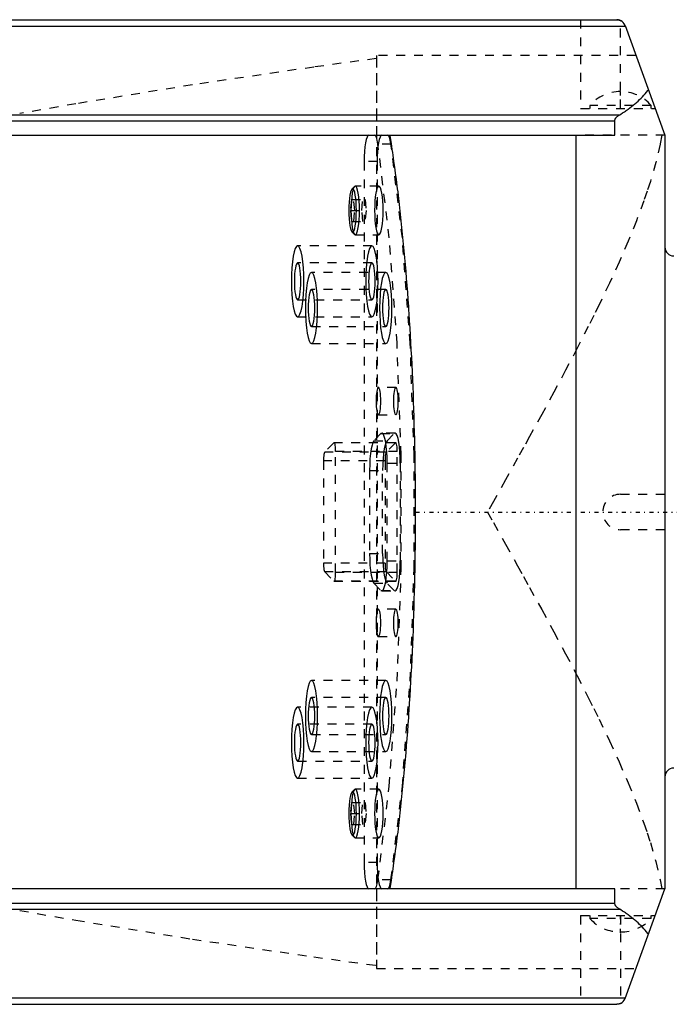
# Model space of a CAD drawing. Extents: x -565 to 345, y -109 to 109.
# Tile 3 of 19: x -387 to -314, y -56 to 56. Entities that reach past the tile are written whole.
import ezdxf

# ---------------------------------------------------------------- set-up
doc = ezdxf.new("R2010")
doc.units = 0
doc.linetypes.add('CENTER', pattern=[1.5, 0.45, -0.5, 0.05, -0.5])
doc.linetypes.add('DASHED', pattern=[2, 1, -1])
for name, color, linetype in [('AM_0', 7, 'CONTINUOUS'), ('AM_3', 7, 'DASHED'), ('AM_7', 7, 'CENTER')]:
    doc.layers.add(name, color=color, linetype=linetype)

msp = doc.modelspace()

# ---------------------------------------------------------------- linework, layer by layer
at = {"layer": 'AM_0', "color": 7, "linetype": 'CONTINUOUS'}
for p, q in [((-416.72, 54.78), (-318.97, 54.78)), ((-415.47, 55.5), (-319.93, 55.5)), ((-318.99, 54.84), (-314.5, 42.5)), ((-426.12, 44.79), (-319.59, 44.79)), ((-425.51, 44.09), (-320.14, 44.09)), ((-320.14, 42.5), (-320.14, 44.09)), ((-425.51, 42.5), (-320.14, 42.5)), ((-324.5, -42.5), (-324.5, 42.5)), ((-314.5, 42.5), (-314.5, -42.5)), ((-320.14, -42.5), (-425.51, -42.5)), ((-320.14, -44.09), (-320.14, -42.5)), ((-318.99, -54.84), (-314.5, -42.5)), ((-425.51, -44.09), (-320.14, -44.09)), ((-426.12, -44.79), (-319.59, -44.79)), ((-416.72, -54.78), (-318.97, -54.78)), ((-415.47, -55.5), (-319.93, -55.5))]:
    msp.add_line(p, q, dxfattribs=at)
for points in [[(-318.99, 54.84, 0), (-319.01, 54.88, 0), (-319.04, 54.95, 0), (-319.07, 55.01, 0), (-319.09, 55.04, 0), (-319.11, 55.07, 0), (-319.15, 55.13, 0), (-319.2, 55.18, 0), (-319.25, 55.23, 0), (-319.3, 55.28, 0), (-319.36, 55.32, 0), (-319.38, 55.34, 0), (-319.41, 55.35, 0), (-319.47, 55.39, 0), (-319.53, 55.42, 0), (-319.59, 55.44, 0), (-319.66, 55.46, 0), (-319.72, 55.48, 0), (-319.75, 55.48, 0), (-319.78, 55.49, 0), (-319.84, 55.5, 0), (-319.9, 55.5, 0), (-319.93, 55.5, 0)], [(-319.93, 55.5, 0), (-319.92, 55.5, 0), (-319.9, 55.5, 0), (-319.87, 55.5, 0), (-319.86, 55.5, 0), (-319.85, 55.5, 0), (-319.82, 55.49, 0), (-319.8, 55.49, 0), (-319.77, 55.49, 0), (-319.75, 55.48, 0), (-319.73, 55.48, 0), (-319.71, 55.48, 0), (-319.7, 55.47, 0), (-319.68, 55.47, 0), (-319.65, 55.46, 0), (-319.63, 55.45, 0), (-319.6, 55.45, 0), (-319.58, 55.44, 0), (-319.57, 55.43, 0), (-319.56, 55.43, 0), (-319.53, 55.42, 0), (-319.51, 55.41, 0), (-319.5, 55.4, 0)], [(-319.59, 44.79, 0), (-319.48, 44.85, 0), (-319.27, 44.99, 0), (-319.06, 45.12, 0), (-318.95, 45.19, 0), (-318.85, 45.26, 0), (-318.64, 45.4, 0), (-318.45, 45.55, 0), (-318.25, 45.7, 0), (-318.06, 45.85, 0), (-317.87, 46.01, 0), (-317.78, 46.09, 0), (-317.69, 46.16, 0), (-317.52, 46.33, 0), (-317.35, 46.49, 0), (-317.18, 46.65, 0), (-317.02, 46.82, 0), (-316.86, 46.99, 0), (-316.78, 47.07, 0), (-316.71, 47.16, 0), (-316.56, 47.33, 0), (-316.42, 47.5, 0), (-316.35, 47.59, 0)], [(-320.14, 44.09, 0), (-320.14, 44.1, 0), (-320.14, 44.1, 0), (-320.14, 44.11, 0), (-320.14, 44.12, 0), (-320.14, 44.12, 0), (-320.14, 44.13, 0), (-320.14, 44.14, 0), (-320.14, 44.15, 0), (-320.14, 44.16, 0), (-320.14, 44.17, 0), (-320.13, 44.17, 0), (-320.13, 44.17, 0), (-320.13, 44.18, 0), (-320.13, 44.19, 0), (-320.13, 44.2, 0), (-320.13, 44.21, 0), (-320.12, 44.22, 0), (-320.12, 44.22, 0), (-320.12, 44.22, 0), (-320.12, 44.23, 0), (-320.12, 44.24, 0), (-320.12, 44.25, 0), (-320.12, 44.25, 0), (-320.11, 44.26, 0), (-320.11, 44.27, 0), (-320.11, 44.27, 0), (-320.11, 44.27, 0), (-320.1, 44.28, 0), (-320.1, 44.29, 0), (-320.1, 44.3, 0), (-320.09, 44.31, 0), (-320.09, 44.31, 0), (-320.09, 44.32, 0), (-320.09, 44.32, 0), (-320.08, 44.33, 0), (-320.08, 44.34, 0), (-320.07, 44.34, 0), (-320.07, 44.35, 0), (-320.07, 44.36, 0), (-320.06, 44.36, 0), (-320.06, 44.37, 0), (-320.06, 44.37, 0), (-320.05, 44.38, 0), (-320.05, 44.39, 0), (-320.04, 44.4, 0), (-320.04, 44.4, 0), (-320.04, 44.41, 0), (-320.03, 44.41, 0), (-320.03, 44.42, 0), (-320.02, 44.43, 0), (-320.01, 44.45, 0), (-319.97, 44.49, 0), (-319.96, 44.51, 0), (-319.94, 44.53, 0), (-319.9, 44.57, 0), (-319.86, 44.6, 0), (-319.82, 44.64, 0), (-319.78, 44.67, 0), (-319.74, 44.7, 0), (-319.72, 44.71, 0), (-319.7, 44.73, 0), (-319.66, 44.75, 0), (-319.62, 44.78, 0), (-319.59, 44.79, 0)], [(-319.59, -44.79, 0), (-319.62, -44.78, 0), (-319.66, -44.75, 0), (-319.7, -44.73, 0), (-319.72, -44.71, 0), (-319.74, -44.7, 0), (-319.78, -44.67, 0), (-319.82, -44.64, 0), (-319.86, -44.6, 0), (-319.9, -44.57, 0), (-319.94, -44.53, 0), (-319.96, -44.51, 0), (-319.97, -44.49, 0), (-320.01, -44.45, 0), (-320.02, -44.43, 0), (-320.03, -44.42, 0), (-320.03, -44.41, 0), (-320.04, -44.41, 0), (-320.04, -44.4, 0), (-320.04, -44.4, 0), (-320.05, -44.39, 0), (-320.05, -44.38, 0), (-320.06, -44.37, 0), (-320.06, -44.37, 0), (-320.06, -44.36, 0), (-320.07, -44.36, 0), (-320.07, -44.35, 0), (-320.07, -44.34, 0), (-320.08, -44.34, 0), (-320.08, -44.33, 0), (-320.09, -44.32, 0), (-320.09, -44.32, 0), (-320.09, -44.31, 0), (-320.09, -44.31, 0), (-320.1, -44.3, 0), (-320.1, -44.29, 0), (-320.1, -44.28, 0), (-320.11, -44.27, 0), (-320.11, -44.27, 0), (-320.11, -44.27, 0), (-320.11, -44.26, 0), (-320.12, -44.25, 0), (-320.12, -44.25, 0), (-320.12, -44.24, 0), (-320.12, -44.23, 0), (-320.12, -44.22, 0), (-320.12, -44.22, 0), (-320.12, -44.22, 0), (-320.13, -44.21, 0), (-320.13, -44.2, 0), (-320.13, -44.19, 0), (-320.13, -44.18, 0), (-320.13, -44.17, 0), (-320.13, -44.17, 0), (-320.14, -44.17, 0), (-320.14, -44.16, 0), (-320.14, -44.15, 0), (-320.14, -44.14, 0), (-320.14, -44.13, 0), (-320.14, -44.12, 0), (-320.14, -44.12, 0), (-320.14, -44.11, 0), (-320.14, -44.1, 0), (-320.14, -44.1, 0), (-320.14, -44.09, 0)], [(-316.35, -47.59, 0), (-316.42, -47.5, 0), (-316.56, -47.33, 0), (-316.71, -47.16, 0), (-316.78, -47.07, 0), (-316.86, -46.99, 0), (-317.02, -46.82, 0), (-317.18, -46.65, 0), (-317.35, -46.49, 0), (-317.52, -46.33, 0), (-317.69, -46.16, 0), (-317.78, -46.09, 0), (-317.87, -46.01, 0), (-318.06, -45.85, 0), (-318.25, -45.7, 0), (-318.45, -45.55, 0), (-318.64, -45.4, 0), (-318.85, -45.26, 0), (-318.95, -45.19, 0), (-319.06, -45.12, 0), (-319.27, -44.99, 0), (-319.48, -44.85, 0), (-319.59, -44.79, 0)], [(-319.5, -55.4, 0), (-319.51, -55.41, 0), (-319.53, -55.42, 0), (-319.56, -55.43, 0), (-319.57, -55.43, 0), (-319.58, -55.44, 0), (-319.6, -55.45, 0), (-319.63, -55.45, 0), (-319.65, -55.46, 0), (-319.68, -55.47, 0), (-319.7, -55.47, 0), (-319.71, -55.48, 0), (-319.73, -55.48, 0), (-319.75, -55.48, 0), (-319.77, -55.49, 0), (-319.8, -55.49, 0), (-319.82, -55.49, 0), (-319.85, -55.5, 0), (-319.86, -55.5, 0), (-319.87, -55.5, 0), (-319.9, -55.5, 0), (-319.92, -55.5, 0), (-319.93, -55.5, 0)]]:
    msp.add_polyline3d(points, dxfattribs=at)
for centre, start, end in [((-319.93, 54.5), 20, 64.4168), ((-313.5, 29.87), 180, 270), ((-313.5, -29.87), 90, 180), ((-319.93, -54.5), 295.5832, 340)]:
    msp.add_arc(centre, 1, start, end, dxfattribs=at)
at = {"layer": 'AM_3', "color": 6, "linetype": 'DASHED'}
for p, q in [((-324, 55.5), (-324, 45.5)), ((-319.5, 45.5), (-319.5, 55.4)), ((-347, 51.08), (-347.01, 51.12)), ((-347.01, 51.12), (-347.01, -51.12)), ((-317.77, 51.48), (-347, 51.48)), ((-347, 51.48), (-347, 42.5)), ((-322.95, 45.84), (-322.95, 45.5)), ((-316.05, 45.84), (-322.95, 45.84)), ((-316.05, 45.5), (-316.05, 45.84)), ((-324, 45.5), (-315.59, 45.5)), ((-314.5, 42.5), (-324.5, 42.5)), ((-345.37, 41.46), (-346.84, 41.46)), ((-346.92, 39.5), (-348.39, 39.5)), ((-348.39, 39.5), (-348.39, -39.5)), ((-346.92, 39.5), (-346.92, -39.5)), ((-349.48, 36.71), (-349.77, 36.41)), ((-346.74, 36.75), (-349.4, 36.75)), ((-349.82, 35.24), (-349.94, 34)), ((-349.82, 35.24), (-348.29, 35.24)), ((-349.45, 34), (-349.57, 35.24)), ((-348.66, 34), (-348.54, 35.24)), ((-348.29, 35.24), (-348.17, 34)), ((-349.94, 34), (-349.82, 32.76)), ((-349.94, 34), (-348.17, 34)), ((-349.57, 32.76), (-349.45, 34)), ((-348.54, 32.76), (-348.66, 34)), ((-348.17, 34), (-348.29, 32.76)), ((-349.82, 32.76), (-348.29, 32.76)), ((-349.77, 31.59), (-349.48, 31.29)), ((-349.4, 31.25), (-346.74, 31.25)), ((-347.52, 30), (-355.89, 30)), ((-347.52, 28.1), (-355.89, 28.1)), ((-345.96, 27), (-354.33, 27)), ((-345.96, 25.1), (-354.33, 25.1)), ((-355.89, 23.9), (-347.52, 23.9)), ((-355.89, 22), (-347.52, 22)), ((-354.33, 20.9), (-345.96, 20.9)), ((-354.33, 19), (-345.96, 19)), ((-344.82, 14.05), (-346.79, 14.05)), ((-346.79, 10.95), (-344.82, 10.95)), ((-344.92, 8.89), (-346.39, 8.89)), ((-351.81, 7.79), (-352.84, 6.75)), ((-344.87, 7.79), (-351.81, 7.79)), ((-344.84, 7.81), (-351.78, 7.81)), ((-346.5, 8.84), (-347.29, 8.03)), ((-347.29, 8.03), (-345.82, 8.03)), ((-346.5, 8.84), (-345.02, 8.84)), ((-344.87, 7.79), (-345.89, 6.75)), ((-345.82, 8.03), (-345.02, 8.84)), ((-345.89, 6.75), (-352.84, 6.75)), ((-344.66, 6.81), (-351.61, 6.81)), ((-351.61, -6.81), (-351.61, 6.81)), ((-344.66, -6.81), (-344.66, 6.81)), ((-352.98, 5.77), (-352.98, -5.77)), ((-346.04, 5.77), (-352.98, 5.77)), ((-346.04, 5.77), (-346.04, -5.77)), ((-347.78, 4.68), (-346.31, 4.68)), ((-347.78, 4.68), (-347.78, -4.69)), ((-346.31, -4.69), (-346.31, 4.68)), ((-345.8, 5.49), (-344.33, 5.49)), ((-345.8, -5.5), (-345.8, 5.49)), ((-344.33, 5.49), (-344.33, -5.5)), ((-319.5, 2), (-314.5, 2)), ((-314.5, -2), (-319.5, -2)), ((-347.78, -4.69), (-346.31, -4.69)), ((-345.8, -5.5), (-344.33, -5.5)), ((-346.04, -5.77), (-352.98, -5.77)), ((-352.84, -6.75), (-351.81, -7.79)), ((-345.89, -6.75), (-352.84, -6.75)), ((-344.66, -6.81), (-351.61, -6.81)), ((-345.89, -6.75), (-344.87, -7.79)), ((-344.87, -7.79), (-351.81, -7.79)), ((-351.78, -7.81), (-344.84, -7.81)), ((-347.29, -8.04), (-345.82, -8.04)), ((-347.29, -8.04), (-346.5, -8.85)), ((-346.5, -8.85), (-345.02, -8.85)), ((-345.02, -8.85), (-345.82, -8.04)), ((-346.39, -8.9), (-344.92, -8.9)), ((-344.82, -10.95), (-346.79, -10.95)), ((-346.79, -14.05), (-344.82, -14.05)), ((-345.96, -19), (-354.33, -19)), ((-345.96, -20.9), (-354.33, -20.9)), ((-347.52, -22), (-355.89, -22)), ((-347.52, -23.9), (-355.89, -23.9)), ((-354.33, -25.1), (-345.96, -25.1)), ((-354.33, -27), (-345.96, -27)), ((-355.89, -28.1), (-347.52, -28.1)), ((-355.89, -30), (-347.52, -30)), ((-349.48, -31.29), (-349.77, -31.59)), ((-346.74, -31.25), (-349.4, -31.25)), ((-349.82, -32.76), (-349.94, -34)), ((-349.82, -32.76), (-348.29, -32.76)), ((-349.45, -34), (-349.57, -32.76)), ((-348.66, -34), (-348.54, -32.76)), ((-348.29, -32.76), (-348.17, -34)), ((-349.94, -34), (-349.82, -35.24)), ((-349.94, -34), (-348.17, -34)), ((-349.57, -35.24), (-349.45, -34)), ((-348.54, -35.24), (-348.66, -34)), ((-348.17, -34), (-348.29, -35.24)), ((-349.82, -35.24), (-348.29, -35.24)), ((-349.77, -36.41), (-349.48, -36.71)), ((-349.4, -36.75), (-346.74, -36.75)), ((-346.92, -39.5), (-348.39, -39.5)), ((-345.37, -41.46), (-346.84, -41.46)), ((-347, -42.5), (-347, -51.48)), ((-314.5, -42.5), (-324.5, -42.5)), ((-324, -45.5), (-324, -55.5)), ((-324, -45.5), (-315.59, -45.5)), ((-322.95, -45.5), (-322.95, -45.84)), ((-319.5, -45.5), (-319.5, -55.4)), ((-316.05, -45.84), (-316.05, -45.5)), ((-316.05, -45.84), (-322.95, -45.84)), ((-319.55, -47.34), (-319.45, -47.34)), ((-347.01, -51.12), (-347, -51.08)), ((-347, -51.48), (-317.77, -51.48))]:
    msp.add_line(p, q, dxfattribs=at)
for points in [[(-347.87, 42.5), (-347.97, 42.44), (-348.07, 42.27), (-348.16, 41.99), (-348.24, 41.62), (-348.3, 41.17), (-348.35, 40.65), (-348.38, 40.09), (-348.39, 39.5)], [(-346.84, 41.46), (-346.92, 41.9), (-347.02, 42.23), (-347.13, 42.43), (-347.24, 42.5)], [(-346.4, 42.5), (-346.5, 42.44), (-346.6, 42.27), (-346.69, 41.99), (-346.77, 41.62), (-346.84, 41.17), (-346.88, 40.65), (-346.91, 40.09), (-346.92, 39.5)], [(-345.37, 41.46), (-345.46, 41.9), (-345.55, 42.23), (-345.66, 42.43), (-345.77, 42.5)], [(-346.84, -41.46), (-345.56, -30.9), (-344.68, -19.06), (-344.22, -6.44), (-344.22, 6.44), (-344.68, 19.06), (-345.56, 30.9), (-346.84, 41.46)], [(-345.37, -41.46), (-344.09, -30.9), (-343.21, -19.06), (-342.76, -6.44), (-342.76, 6.44), (-343.21, 19.06), (-344.09, 30.9), (-345.37, 41.46)], [(-345.8, 5.49), (-345.81, 6.14), (-345.85, 6.77), (-345.9, 7.36), (-345.97, 7.87), (-346.06, 8.29), (-346.16, 8.61), (-346.27, 8.81), (-346.38, 8.89), (-346.5, 8.84)], [(-344.33, 5.49), (-344.34, 6.14), (-344.37, 6.77), (-344.42, 7.36), (-344.49, 7.87), (-344.58, 8.29), (-344.68, 8.61), (-344.79, 8.81), (-344.9, 8.89), (-345.02, 8.84)], [(-351.61, 6.81), (-351.61, 7), (-351.62, 7.19), (-351.64, 7.36), (-351.66, 7.51), (-351.68, 7.63), (-351.71, 7.73), (-351.74, 7.79), (-351.78, 7.81), (-351.81, 7.79)], [(-347.29, 8.03), (-347.41, 7.84), (-347.51, 7.53), (-347.6, 7.11), (-347.68, 6.59), (-347.74, 6), (-347.77, 5.35), (-347.78, 4.68)], [(-345.82, 8.03), (-345.93, 7.84), (-346.04, 7.53), (-346.13, 7.11), (-346.2, 6.59), (-346.26, 6), (-346.29, 5.35), (-346.31, 4.68)], [(-344.66, 6.81), (-344.67, 7), (-344.68, 7.19), (-344.69, 7.36), (-344.71, 7.51), (-344.74, 7.63), (-344.77, 7.73), (-344.8, 7.79), (-344.83, 7.81), (-344.87, 7.79)], [(-352.84, 6.75), (-352.87, 6.7), (-352.9, 6.61), (-352.93, 6.48), (-352.95, 6.33), (-352.97, 6.16), (-352.98, 5.97), (-352.98, 5.77)], [(-345.89, 6.75), (-345.93, 6.7), (-345.96, 6.61), (-345.98, 6.48), (-346.01, 6.33), (-346.02, 6.16), (-346.03, 5.97), (-346.04, 5.77)], [(-347.78, -4.69), (-347.77, -5.36), (-347.74, -6.01), (-347.68, -6.6), (-347.6, -7.12), (-347.51, -7.54), (-347.41, -7.85), (-347.29, -8.04)], [(-346.5, -8.85), (-346.38, -8.9), (-346.27, -8.82), (-346.16, -8.62), (-346.06, -8.3), (-345.97, -7.88), (-345.9, -7.37), (-345.85, -6.78), (-345.81, -6.15), (-345.8, -5.5)], [(-346.31, -4.69), (-346.29, -5.36), (-346.26, -6.01), (-346.2, -6.6), (-346.13, -7.12), (-346.04, -7.54), (-345.93, -7.85), (-345.82, -8.04)], [(-345.02, -8.85), (-344.9, -8.9), (-344.79, -8.82), (-344.68, -8.62), (-344.58, -8.3), (-344.49, -7.88), (-344.42, -7.37), (-344.37, -6.78), (-344.34, -6.15), (-344.33, -5.5)], [(-352.98, -5.77), (-352.98, -5.97), (-352.97, -6.16), (-352.95, -6.33), (-352.93, -6.48), (-352.9, -6.61), (-352.87, -6.7), (-352.84, -6.75)], [(-346.04, -5.77), (-346.03, -5.97), (-346.02, -6.16), (-346.01, -6.33), (-345.98, -6.48), (-345.96, -6.61), (-345.93, -6.7), (-345.89, -6.75)], [(-351.81, -7.79), (-351.78, -7.81), (-351.74, -7.79), (-351.71, -7.73), (-351.68, -7.63), (-351.66, -7.51), (-351.64, -7.36), (-351.62, -7.19), (-351.61, -7), (-351.61, -6.81)], [(-344.87, -7.79), (-344.83, -7.81), (-344.8, -7.79), (-344.77, -7.73), (-344.74, -7.63), (-344.71, -7.51), (-344.69, -7.36), (-344.68, -7.19), (-344.67, -7), (-344.66, -6.81)], [(-348.39, -39.5), (-348.38, -40.09), (-348.35, -40.65), (-348.3, -41.17), (-348.24, -41.62), (-348.16, -41.99), (-348.07, -42.27), (-347.97, -42.44), (-347.87, -42.5)], [(-346.92, -39.5), (-346.91, -40.09), (-346.88, -40.65), (-346.84, -41.17), (-346.77, -41.62), (-346.69, -41.99), (-346.6, -42.27), (-346.5, -42.44), (-346.4, -42.5)], [(-347.24, -42.5), (-347.13, -42.43), (-347.02, -42.23), (-346.92, -41.9), (-346.84, -41.46)], [(-345.77, -42.5), (-345.66, -42.43), (-345.55, -42.23), (-345.46, -41.9), (-345.37, -41.46)]]:
    msp.add_lwpolyline(points, dxfattribs=at)
for points in [[(-349.4, 36.75), (-349.49, 36.7), (-349.58, 36.54), (-349.67, 36.29), (-349.74, 35.94), (-349.8, 35.53), (-349.84, 35.05), (-349.87, 34.54), (-349.88, 34), (-349.87, 33.46), (-349.84, 32.95), (-349.8, 32.47), (-349.74, 32.06), (-349.67, 31.71), (-349.58, 31.46), (-349.49, 31.3), (-349.4, 31.25), (-349.31, 31.3), (-349.22, 31.46), (-349.13, 31.71), (-349.06, 32.06), (-349, 32.47), (-348.96, 32.95), (-348.93, 33.46), (-348.92, 34), (-348.93, 34.54), (-348.96, 35.05), (-349, 35.53), (-349.06, 35.94), (-349.13, 36.29), (-349.22, 36.54), (-349.31, 36.7)], [(-346.74, 31.25), (-346.65, 31.3), (-346.56, 31.46), (-346.48, 31.71), (-346.4, 32.06), (-346.34, 32.47), (-346.3, 32.95), (-346.27, 33.46), (-346.26, 34), (-346.27, 34.54), (-346.3, 35.05), (-346.34, 35.53), (-346.4, 35.94), (-346.48, 36.29), (-346.56, 36.54), (-346.65, 36.7), (-346.74, 36.75), (-346.83, 36.7), (-346.92, 36.54), (-347.01, 36.29), (-347.08, 35.94), (-347.14, 35.53), (-347.18, 35.05), (-347.21, 34.54), (-347.22, 34), (-347.21, 33.46), (-347.18, 32.95), (-347.14, 32.47), (-347.08, 32.06), (-347.01, 31.71), (-346.92, 31.46), (-346.83, 31.3)], [(-349.7, 36.45), (-349.78, 36.4), (-349.86, 36.26), (-349.93, 36.04), (-350, 35.73), (-350.05, 35.36), (-350.09, 34.94), (-350.11, 34.48), (-350.12, 34), (-350.11, 33.52), (-350.09, 33.06), (-350.05, 32.64), (-350, 32.27), (-349.93, 31.96), (-349.86, 31.74), (-349.78, 31.6), (-349.7, 31.55), (-349.61, 31.6), (-349.53, 31.74), (-349.46, 31.96), (-349.39, 32.27), (-349.34, 32.64), (-349.3, 33.06), (-349.28, 33.52), (-349.27, 34), (-349.28, 34.48), (-349.3, 34.94), (-349.34, 35.36), (-349.39, 35.73), (-349.46, 36.04), (-349.53, 36.26), (-349.61, 36.4)], [(-355.89, 22), (-355.76, 22.08), (-355.63, 22.3), (-355.51, 22.67), (-355.4, 23.17), (-355.32, 23.78), (-355.25, 24.47), (-355.21, 25.22), (-355.2, 26), (-355.21, 26.78), (-355.25, 27.53), (-355.32, 28.22), (-355.4, 28.83), (-355.51, 29.33), (-355.63, 29.7), (-355.76, 29.92), (-355.89, 30), (-356.03, 29.92), (-356.16, 29.7), (-356.28, 29.33), (-356.38, 28.83), (-356.47, 28.22), (-356.53, 27.53), (-356.57, 26.78), (-356.59, 26), (-356.57, 25.22), (-356.53, 24.47), (-356.47, 23.78), (-356.38, 23.17), (-356.28, 22.67), (-356.16, 22.3), (-356.03, 22.08)], [(-347.52, 22), (-347.39, 22.08), (-347.26, 22.3), (-347.14, 22.67), (-347.03, 23.17), (-346.94, 23.78), (-346.88, 24.47), (-346.84, 25.22), (-346.83, 26), (-346.84, 26.78), (-346.88, 27.53), (-346.94, 28.22), (-347.03, 28.83), (-347.14, 29.33), (-347.26, 29.7), (-347.39, 29.92), (-347.52, 30), (-347.66, 29.92), (-347.79, 29.7), (-347.91, 29.33), (-348.01, 28.83), (-348.1, 28.22), (-348.16, 27.53), (-348.2, 26.78), (-348.22, 26), (-348.2, 25.22), (-348.16, 24.47), (-348.1, 23.78), (-348.01, 23.17), (-347.91, 22.67), (-347.79, 22.3), (-347.66, 22.08)], [(-355.89, 28.1), (-355.96, 28.06), (-356.03, 27.94), (-356.1, 27.75), (-356.15, 27.48), (-356.2, 27.17), (-356.23, 26.8), (-356.25, 26.41), (-356.26, 26), (-356.25, 25.59), (-356.23, 25.2), (-356.2, 24.83), (-356.15, 24.52), (-356.1, 24.25), (-356.03, 24.06), (-355.96, 23.94), (-355.89, 23.9), (-355.82, 23.94), (-355.75, 24.06), (-355.69, 24.25), (-355.64, 24.52), (-355.59, 24.83), (-355.56, 25.2), (-355.54, 25.59), (-355.53, 26), (-355.54, 26.41), (-355.56, 26.8), (-355.59, 27.17), (-355.64, 27.48), (-355.69, 27.75), (-355.75, 27.94), (-355.82, 28.06)], [(-347.52, 28.1), (-347.59, 28.06), (-347.66, 27.94), (-347.72, 27.75), (-347.78, 27.48), (-347.83, 27.17), (-347.86, 26.8), (-347.88, 26.41), (-347.89, 26), (-347.88, 25.59), (-347.86, 25.2), (-347.83, 24.83), (-347.78, 24.52), (-347.72, 24.25), (-347.66, 24.06), (-347.59, 23.94), (-347.52, 23.9), (-347.45, 23.94), (-347.38, 24.06), (-347.32, 24.25), (-347.26, 24.52), (-347.22, 24.83), (-347.19, 25.2), (-347.16, 25.59), (-347.16, 26), (-347.16, 26.41), (-347.19, 26.8), (-347.22, 27.17), (-347.26, 27.48), (-347.32, 27.75), (-347.38, 27.94), (-347.45, 28.06)], [(-354.33, 19), (-354.19, 19.08), (-354.06, 19.3), (-353.94, 19.67), (-353.84, 20.17), (-353.75, 20.78), (-353.69, 21.47), (-353.65, 22.22), (-353.64, 23), (-353.65, 23.78), (-353.69, 24.53), (-353.75, 25.22), (-353.84, 25.83), (-353.94, 26.33), (-354.06, 26.7), (-354.19, 26.92), (-354.33, 27), (-354.47, 26.92), (-354.6, 26.7), (-354.72, 26.33), (-354.82, 25.83), (-354.91, 25.22), (-354.97, 24.53), (-355.01, 23.78), (-355.02, 23), (-355.01, 22.22), (-354.97, 21.47), (-354.91, 20.78), (-354.82, 20.17), (-354.72, 19.67), (-354.6, 19.3), (-354.47, 19.08)], [(-345.96, 19), (-345.82, 19.08), (-345.69, 19.3), (-345.57, 19.67), (-345.47, 20.17), (-345.38, 20.78), (-345.32, 21.47), (-345.28, 22.22), (-345.26, 23), (-345.28, 23.78), (-345.32, 24.53), (-345.38, 25.22), (-345.47, 25.83), (-345.57, 26.33), (-345.69, 26.7), (-345.82, 26.92), (-345.96, 27), (-346.09, 26.92), (-346.23, 26.7), (-346.35, 26.33), (-346.45, 25.83), (-346.54, 25.22), (-346.6, 24.53), (-346.64, 23.78), (-346.65, 23), (-346.64, 22.22), (-346.6, 21.47), (-346.54, 20.78), (-346.45, 20.17), (-346.35, 19.67), (-346.23, 19.3), (-346.09, 19.08)], [(-354.33, 25.1), (-354.4, 25.06), (-354.47, 24.94), (-354.53, 24.75), (-354.59, 24.48), (-354.63, 24.17), (-354.67, 23.8), (-354.69, 23.41), (-354.69, 23), (-354.69, 22.59), (-354.67, 22.2), (-354.63, 21.83), (-354.59, 21.52), (-354.53, 21.25), (-354.47, 21.06), (-354.4, 20.94), (-354.33, 20.9), (-354.26, 20.94), (-354.19, 21.06), (-354.13, 21.25), (-354.07, 21.52), (-354.03, 21.83), (-353.99, 22.2), (-353.97, 22.59), (-353.97, 23), (-353.97, 23.41), (-353.99, 23.8), (-354.03, 24.17), (-354.07, 24.48), (-354.13, 24.75), (-354.19, 24.94), (-354.26, 25.06)], [(-345.96, 25.1), (-346.03, 25.06), (-346.1, 24.94), (-346.16, 24.75), (-346.22, 24.48), (-346.26, 24.17), (-346.3, 23.8), (-346.32, 23.41), (-346.32, 23), (-346.32, 22.59), (-346.3, 22.2), (-346.26, 21.83), (-346.22, 21.52), (-346.16, 21.25), (-346.1, 21.06), (-346.03, 20.94), (-345.96, 20.9), (-345.89, 20.94), (-345.82, 21.06), (-345.76, 21.25), (-345.7, 21.52), (-345.66, 21.83), (-345.62, 22.2), (-345.6, 22.59), (-345.59, 23), (-345.6, 23.41), (-345.62, 23.8), (-345.66, 24.17), (-345.7, 24.48), (-345.76, 24.75), (-345.82, 24.94), (-345.89, 25.06)], [(-346.79, 10.95), (-346.74, 10.98), (-346.69, 11.07), (-346.64, 11.21), (-346.6, 11.4), (-346.57, 11.64), (-346.54, 11.91), (-346.53, 12.2), (-346.52, 12.5), (-346.53, 12.8), (-346.54, 13.09), (-346.57, 13.36), (-346.6, 13.6), (-346.64, 13.79), (-346.69, 13.93), (-346.74, 14.02), (-346.79, 14.05), (-346.85, 14.02), (-346.9, 13.93), (-346.94, 13.79), (-346.98, 13.6), (-347.02, 13.36), (-347.04, 13.09), (-347.06, 12.8), (-347.06, 12.5), (-347.06, 12.2), (-347.04, 11.91), (-347.02, 11.64), (-346.98, 11.4), (-346.94, 11.21), (-346.9, 11.07), (-346.85, 10.98)], [(-344.82, 14.05), (-344.88, 14.02), (-344.93, 13.93), (-344.97, 13.79), (-345.01, 13.6), (-345.05, 13.36), (-345.07, 13.09), (-345.09, 12.8), (-345.09, 12.5), (-345.09, 12.2), (-345.07, 11.91), (-345.05, 11.64), (-345.01, 11.4), (-344.97, 11.21), (-344.93, 11.07), (-344.88, 10.98), (-344.82, 10.95), (-344.77, 10.98), (-344.72, 11.07), (-344.67, 11.21), (-344.63, 11.4), (-344.6, 11.64), (-344.57, 11.91), (-344.56, 12.2), (-344.55, 12.5), (-344.56, 12.8), (-344.57, 13.09), (-344.6, 13.36), (-344.63, 13.6), (-344.67, 13.79), (-344.72, 13.93), (-344.77, 14.02)], [(-346.79, -14.05), (-346.74, -14.02), (-346.69, -13.93), (-346.64, -13.79), (-346.6, -13.6), (-346.57, -13.36), (-346.54, -13.09), (-346.53, -12.8), (-346.52, -12.5), (-346.53, -12.2), (-346.54, -11.91), (-346.57, -11.64), (-346.6, -11.4), (-346.64, -11.21), (-346.69, -11.07), (-346.74, -10.98), (-346.79, -10.95), (-346.85, -10.98), (-346.9, -11.07), (-346.94, -11.21), (-346.98, -11.4), (-347.02, -11.64), (-347.04, -11.91), (-347.06, -12.2), (-347.06, -12.5), (-347.06, -12.8), (-347.04, -13.09), (-347.02, -13.36), (-346.98, -13.6), (-346.94, -13.79), (-346.9, -13.93), (-346.85, -14.02)], [(-344.82, -10.95), (-344.88, -10.98), (-344.93, -11.07), (-344.97, -11.21), (-345.01, -11.4), (-345.05, -11.64), (-345.07, -11.91), (-345.09, -12.2), (-345.09, -12.5), (-345.09, -12.8), (-345.07, -13.09), (-345.05, -13.36), (-345.01, -13.6), (-344.97, -13.79), (-344.93, -13.93), (-344.88, -14.02), (-344.82, -14.05), (-344.77, -14.02), (-344.72, -13.93), (-344.67, -13.79), (-344.63, -13.6), (-344.6, -13.36), (-344.57, -13.09), (-344.56, -12.8), (-344.55, -12.5), (-344.56, -12.2), (-344.57, -11.91), (-344.6, -11.64), (-344.63, -11.4), (-344.67, -11.21), (-344.72, -11.07), (-344.77, -10.98)], [(-354.33, -27), (-354.19, -26.92), (-354.06, -26.7), (-353.94, -26.33), (-353.84, -25.83), (-353.75, -25.22), (-353.69, -24.53), (-353.65, -23.78), (-353.64, -23), (-353.65, -22.22), (-353.69, -21.47), (-353.75, -20.78), (-353.84, -20.17), (-353.94, -19.67), (-354.06, -19.3), (-354.19, -19.08), (-354.33, -19), (-354.47, -19.08), (-354.6, -19.3), (-354.72, -19.67), (-354.82, -20.17), (-354.91, -20.78), (-354.97, -21.47), (-355.01, -22.22), (-355.02, -23), (-355.01, -23.78), (-354.97, -24.53), (-354.91, -25.22), (-354.82, -25.83), (-354.72, -26.33), (-354.6, -26.7), (-354.47, -26.92)], [(-345.96, -27), (-345.82, -26.92), (-345.69, -26.7), (-345.57, -26.33), (-345.47, -25.83), (-345.38, -25.22), (-345.32, -24.53), (-345.28, -23.78), (-345.26, -23), (-345.28, -22.22), (-345.32, -21.47), (-345.38, -20.78), (-345.47, -20.17), (-345.57, -19.67), (-345.69, -19.3), (-345.82, -19.08), (-345.96, -19), (-346.09, -19.08), (-346.23, -19.3), (-346.35, -19.67), (-346.45, -20.17), (-346.54, -20.78), (-346.6, -21.47), (-346.64, -22.22), (-346.65, -23), (-346.64, -23.78), (-346.6, -24.53), (-346.54, -25.22), (-346.45, -25.83), (-346.35, -26.33), (-346.23, -26.7), (-346.09, -26.92)], [(-354.33, -20.9), (-354.4, -20.94), (-354.47, -21.06), (-354.53, -21.25), (-354.59, -21.52), (-354.63, -21.83), (-354.67, -22.2), (-354.69, -22.59), (-354.69, -23), (-354.69, -23.41), (-354.67, -23.8), (-354.63, -24.17), (-354.59, -24.48), (-354.53, -24.75), (-354.47, -24.94), (-354.4, -25.06), (-354.33, -25.1), (-354.26, -25.06), (-354.19, -24.94), (-354.13, -24.75), (-354.07, -24.48), (-354.03, -24.17), (-353.99, -23.8), (-353.97, -23.41), (-353.97, -23), (-353.97, -22.59), (-353.99, -22.2), (-354.03, -21.83), (-354.07, -21.52), (-354.13, -21.25), (-354.19, -21.06), (-354.26, -20.94)], [(-345.96, -20.9), (-346.03, -20.94), (-346.1, -21.06), (-346.16, -21.25), (-346.22, -21.52), (-346.26, -21.83), (-346.3, -22.2), (-346.32, -22.59), (-346.32, -23), (-346.32, -23.41), (-346.3, -23.8), (-346.26, -24.17), (-346.22, -24.48), (-346.16, -24.75), (-346.1, -24.94), (-346.03, -25.06), (-345.96, -25.1), (-345.89, -25.06), (-345.82, -24.94), (-345.76, -24.75), (-345.7, -24.48), (-345.66, -24.17), (-345.62, -23.8), (-345.6, -23.41), (-345.59, -23), (-345.6, -22.59), (-345.62, -22.2), (-345.66, -21.83), (-345.7, -21.52), (-345.76, -21.25), (-345.82, -21.06), (-345.89, -20.94)], [(-355.89, -30), (-355.76, -29.92), (-355.63, -29.7), (-355.51, -29.33), (-355.4, -28.83), (-355.32, -28.22), (-355.25, -27.53), (-355.21, -26.78), (-355.2, -26), (-355.21, -25.22), (-355.25, -24.47), (-355.32, -23.78), (-355.4, -23.17), (-355.51, -22.67), (-355.63, -22.3), (-355.76, -22.08), (-355.89, -22), (-356.03, -22.08), (-356.16, -22.3), (-356.28, -22.67), (-356.38, -23.17), (-356.47, -23.78), (-356.53, -24.47), (-356.57, -25.22), (-356.59, -26), (-356.57, -26.78), (-356.53, -27.53), (-356.47, -28.22), (-356.38, -28.83), (-356.28, -29.33), (-356.16, -29.7), (-356.03, -29.92)], [(-347.52, -30), (-347.39, -29.92), (-347.26, -29.7), (-347.14, -29.33), (-347.03, -28.83), (-346.94, -28.22), (-346.88, -27.53), (-346.84, -26.78), (-346.83, -26), (-346.84, -25.22), (-346.88, -24.47), (-346.94, -23.78), (-347.03, -23.17), (-347.14, -22.67), (-347.26, -22.3), (-347.39, -22.08), (-347.52, -22), (-347.66, -22.08), (-347.79, -22.3), (-347.91, -22.67), (-348.01, -23.17), (-348.1, -23.78), (-348.16, -24.47), (-348.2, -25.22), (-348.22, -26), (-348.2, -26.78), (-348.16, -27.53), (-348.1, -28.22), (-348.01, -28.83), (-347.91, -29.33), (-347.79, -29.7), (-347.66, -29.92)], [(-355.89, -23.9), (-355.96, -23.94), (-356.03, -24.06), (-356.1, -24.25), (-356.15, -24.52), (-356.2, -24.83), (-356.23, -25.2), (-356.25, -25.59), (-356.26, -26), (-356.25, -26.41), (-356.23, -26.8), (-356.2, -27.17), (-356.15, -27.48), (-356.1, -27.75), (-356.03, -27.94), (-355.96, -28.06), (-355.89, -28.1), (-355.82, -28.06), (-355.75, -27.94), (-355.69, -27.75), (-355.64, -27.48), (-355.59, -27.17), (-355.56, -26.8), (-355.54, -26.41), (-355.53, -26), (-355.54, -25.59), (-355.56, -25.2), (-355.59, -24.83), (-355.64, -24.52), (-355.69, -24.25), (-355.75, -24.06), (-355.82, -23.94)], [(-347.52, -23.9), (-347.59, -23.94), (-347.66, -24.06), (-347.72, -24.25), (-347.78, -24.52), (-347.83, -24.83), (-347.86, -25.2), (-347.88, -25.59), (-347.89, -26), (-347.88, -26.41), (-347.86, -26.8), (-347.83, -27.17), (-347.78, -27.48), (-347.72, -27.75), (-347.66, -27.94), (-347.59, -28.06), (-347.52, -28.1), (-347.45, -28.06), (-347.38, -27.94), (-347.32, -27.75), (-347.26, -27.48), (-347.22, -27.17), (-347.19, -26.8), (-347.16, -26.41), (-347.16, -26), (-347.16, -25.59), (-347.19, -25.2), (-347.22, -24.83), (-347.26, -24.52), (-347.32, -24.25), (-347.38, -24.06), (-347.45, -23.94)], [(-349.7, -31.55), (-349.78, -31.6), (-349.86, -31.74), (-349.93, -31.96), (-350, -32.27), (-350.05, -32.64), (-350.09, -33.06), (-350.11, -33.52), (-350.12, -34), (-350.11, -34.48), (-350.09, -34.94), (-350.05, -35.36), (-350, -35.73), (-349.93, -36.04), (-349.86, -36.26), (-349.78, -36.4), (-349.7, -36.45), (-349.61, -36.4), (-349.53, -36.26), (-349.46, -36.04), (-349.39, -35.73), (-349.34, -35.36), (-349.3, -34.94), (-349.28, -34.48), (-349.27, -34), (-349.28, -33.52), (-349.3, -33.06), (-349.34, -32.64), (-349.39, -32.27), (-349.46, -31.96), (-349.53, -31.74), (-349.61, -31.6)], [(-349.4, -31.25), (-349.49, -31.3), (-349.58, -31.46), (-349.67, -31.71), (-349.74, -32.06), (-349.8, -32.47), (-349.84, -32.95), (-349.87, -33.46), (-349.88, -34), (-349.87, -34.54), (-349.84, -35.05), (-349.8, -35.53), (-349.74, -35.94), (-349.67, -36.29), (-349.58, -36.54), (-349.49, -36.7), (-349.4, -36.75), (-349.31, -36.7), (-349.22, -36.54), (-349.13, -36.29), (-349.06, -35.94), (-349, -35.53), (-348.96, -35.05), (-348.93, -34.54), (-348.92, -34), (-348.93, -33.46), (-348.96, -32.95), (-349, -32.47), (-349.06, -32.06), (-349.13, -31.71), (-349.22, -31.46), (-349.31, -31.3)], [(-346.74, -36.75), (-346.65, -36.7), (-346.56, -36.54), (-346.48, -36.29), (-346.4, -35.94), (-346.34, -35.53), (-346.3, -35.05), (-346.27, -34.54), (-346.26, -34), (-346.27, -33.46), (-346.3, -32.95), (-346.34, -32.47), (-346.4, -32.06), (-346.48, -31.71), (-346.56, -31.46), (-346.65, -31.3), (-346.74, -31.25), (-346.83, -31.3), (-346.92, -31.46), (-347.01, -31.71), (-347.08, -32.06), (-347.14, -32.47), (-347.18, -32.95), (-347.21, -33.46), (-347.22, -34), (-347.21, -34.54), (-347.18, -35.05), (-347.14, -35.53), (-347.08, -35.94), (-347.01, -36.29), (-346.92, -36.54), (-346.83, -36.7)]]:
    msp.add_lwpolyline(points, close=True, dxfattribs=at)
for points in [[(-347.01, 51.12, 0), (-354.07, 50.16, 0), (-367.76, 48.15, 0), (-380.89, 46.02, 0), (-387.22, 44.92, 0)], [(-345.48, -42.5, 0), (-345.43, -42.18, 0), (-345.33, -41.53, 0), (-345.23, -40.87, 0), (-345.18, -40.54, 0), (-345.13, -40.21, 0), (-345.04, -39.54, 0), (-344.94, -38.86, 0), (-344.85, -38.18, 0), (-344.76, -37.48, 0), (-344.67, -36.78, 0), (-344.63, -36.43, 0), (-344.58, -36.08, 0), (-344.5, -35.36, 0), (-344.42, -34.65, 0), (-344.33, -33.92, 0), (-344.25, -33.19, 0), (-344.17, -32.45, 0), (-344.14, -32.08, 0), (-344.1, -31.71, 0), (-344.02, -30.96, 0), (-343.95, -30.2, 0), (-343.91, -29.82, 0), (-343.88, -29.44, 0), (-343.81, -28.67, 0), (-343.74, -27.9, 0), (-343.71, -27.51, 0), (-343.67, -27.12, 0), (-343.61, -26.34, 0), (-343.55, -25.55, 0), (-343.49, -24.76, 0), (-343.43, -23.97, 0), (-343.37, -23.16, 0), (-343.35, -22.76, 0), (-343.32, -22.36, 0), (-343.27, -21.55, 0), (-343.22, -20.74, 0), (-343.17, -19.92, 0), (-343.12, -19.1, 0), (-343.08, -18.28, 0), (-343.05, -17.86, 0), (-343.03, -17.45, 0), (-342.99, -16.62, 0), (-342.95, -15.78, 0), (-342.92, -14.95, 0), (-342.88, -14.11, 0), (-342.85, -13.27, 0), (-342.83, -12.84, 0), (-342.82, -12.42, 0), (-342.79, -11.58, 0), (-342.76, -10.73, 0), (-342.74, -9.88, 0), (-342.72, -9.02, 0), (-342.69, -8.17, 0), (-342.69, -7.74, 0), (-342.68, -7.31, 0), (-342.66, -6.46, 0), (-342.65, -5.6, 0), (-342.63, -4.74, 0), (-342.62, -3.88, 0), (-342.61, -3.02, 0), (-342.61, -2.59, 0), (-342.61, -2.16, 0), (-342.6, -1.29, 0), (-342.6, -0.43, 0), (-342.6, 0, 0), (-342.6, 0.43, 0), (-342.6, 1.29, 0), (-342.61, 2.16, 0), (-342.61, 2.59, 0), (-342.61, 3.02, 0), (-342.62, 3.88, 0), (-342.63, 4.74, 0), (-342.65, 5.6, 0), (-342.66, 6.46, 0), (-342.68, 7.31, 0), (-342.69, 7.74, 0), (-342.69, 8.17, 0), (-342.72, 9.02, 0), (-342.74, 9.88, 0), (-342.76, 10.73, 0), (-342.79, 11.58, 0), (-342.82, 12.42, 0), (-342.83, 12.84, 0), (-342.85, 13.27, 0), (-342.88, 14.11, 0), (-342.92, 14.95, 0), (-342.95, 15.78, 0), (-342.99, 16.62, 0), (-343.03, 17.45, 0), (-343.05, 17.86, 0), (-343.08, 18.28, 0), (-343.12, 19.1, 0), (-343.17, 19.92, 0), (-343.22, 20.74, 0), (-343.27, 21.55, 0), (-343.32, 22.36, 0), (-343.35, 22.76, 0), (-343.37, 23.16, 0), (-343.43, 23.97, 0), (-343.49, 24.76, 0), (-343.55, 25.55, 0), (-343.61, 26.34, 0), (-343.67, 27.12, 0), (-343.71, 27.51, 0), (-343.74, 27.9, 0), (-343.81, 28.67, 0), (-343.88, 29.44, 0), (-343.91, 29.82, 0), (-343.95, 30.2, 0), (-344.02, 30.96, 0), (-344.1, 31.71, 0), (-344.14, 32.08, 0), (-344.17, 32.45, 0), (-344.25, 33.19, 0), (-344.33, 33.92, 0), (-344.42, 34.65, 0), (-344.5, 35.36, 0), (-344.58, 36.08, 0), (-344.63, 36.43, 0), (-344.67, 36.78, 0), (-344.76, 37.48, 0), (-344.85, 38.18, 0), (-344.94, 38.86, 0), (-345.04, 39.54, 0), (-345.13, 40.21, 0), (-345.18, 40.54, 0), (-345.23, 40.87, 0), (-345.33, 41.53, 0), (-345.43, 42.18, 0), (-345.48, 42.5, 0)], [(-314.84, 42.5, 0), (-315.03, 41.48, 0), (-315.52, 39.41, 0), (-316.13, 37.27, 0), (-316.49, 36.17, 0), (-316.87, 35.07, 0), (-317.71, 32.82, 0), (-318.64, 30.52, 0), (-319.66, 28.17, 0), (-320.75, 25.79, 0), (-321.91, 23.37, 0), (-322.51, 22.15, 0), (-323.13, 20.93, 0), (-324.39, 18.46, 0), (-325.69, 15.98, 0), (-327.02, 13.5, 0), (-328.37, 11.01, 0), (-329.74, 8.53, 0), (-330.42, 7.29, 0), (-331.11, 6.06, 0), (-332.47, 3.61, 0), (-333.83, 1.2, 0), (-334.5, 0, 0)], [(-334.5, 0, 0), (-333.83, -1.2, 0), (-332.47, -3.61, 0), (-331.11, -6.06, 0), (-330.42, -7.29, 0), (-329.74, -8.53, 0), (-328.37, -11.01, 0), (-327.02, -13.5, 0), (-325.69, -15.98, 0), (-324.39, -18.46, 0), (-323.13, -20.93, 0), (-322.51, -22.15, 0), (-321.91, -23.37, 0), (-320.75, -25.79, 0), (-319.66, -28.17, 0), (-318.64, -30.52, 0), (-317.71, -32.82, 0), (-316.87, -35.07, 0), (-316.49, -36.17, 0), (-316.13, -37.27, 0), (-315.52, -39.41, 0), (-315.03, -41.48, 0), (-314.84, -42.5, 0)], [(-387.22, -44.92, 0), (-380.89, -46.02, 0), (-367.76, -48.15, 0), (-354.07, -50.16, 0), (-347.01, -51.12, 0)]]:
    msp.add_polyline3d(points, dxfattribs=at)
for centre, radius, start, end in [((-319.5, 42.8), 4.6, 90.0287, 138.6338), ((-319.5, 42.8), 4.6, 41.3662, 89.9713), ((-319.5, 0), 2, 90, 270), ((-319.55, -42.74), 4.6, 222.365, 270.6379), ((-319.45, -42.74), 4.6, 269.3621, 317.635)]:
    msp.add_arc(centre, radius, start, end, dxfattribs=at)
at = {"layer": 'AM_7', "color": 4, "linetype": 'CENTER'}
for p, q in [((-319.5, 45.4), (-319.5, 47.5)), ((-342.59, 0), (88.2, 0)), ((-319.5, -47.44), (-319.5, -45.41))]:
    msp.add_line(p, q, dxfattribs=at)

doc.saveas('drawing.dxf')
